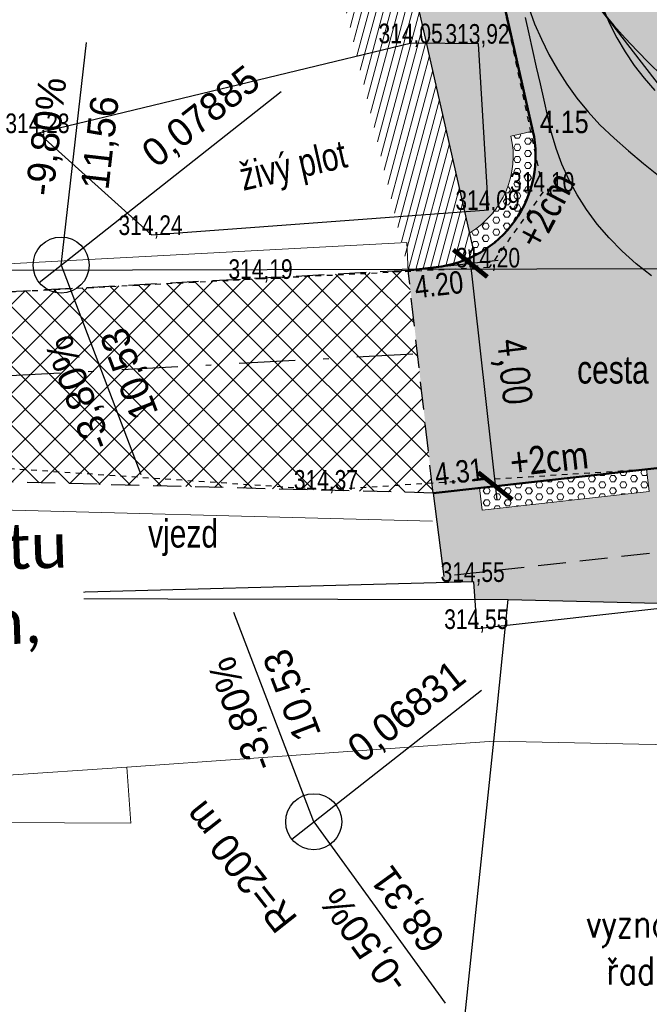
# Model space of a CAD drawing. Extents: x -783215 to -782699, y -1044860 to -1044498.
# Tile 31 of 60: x -783100 to -783089, y -1044692 to -1044674. Entities that reach past the tile are written whole.
import ezdxf
from ezdxf import colors
from ezdxf.entities.mleader import LeaderData, LeaderLine
from ezdxf.enums import TextEntityAlignment as Align
from ezdxf.math import Vec2, Vec3

# ---------------------------------------------------------------- set-up
doc = ezdxf.new("R2010")
doc.units = 0
doc.header["$MEASUREMENT"] = 0
doc.header["$PDSIZE"] = 0.2
for name, pattern in [('HIDDEN', [0.375, 0.25, -0.125]), ('ČERCHOVANÁX2', [2, 1, -0.5, 0, -0.5]), ('ČÁRKOVANÁ', [0.75, 0.5, -0.25])]:
    doc.linetypes.add(name, pattern=pattern)
doc.layers.get('0').update_dxf_attribs({"linetype": 'CONTINUOUS'})
doc.layers.get('Defpoints').update_dxf_attribs({"linetype": 'CONTINUOUS'})
for name, color, linetype in [('51_DRAHY_KOL_SITUACE', 21, 'CONTINUOUS'), ('51_OSY_NAPRAV_SITUACE', 51, 'CONTINUOUS'), ('51_VNEJSI_OBRYS_SITUACE', 4, 'CONTINUOUS'), ('51_VOZIDLO', 7, 'CONTINUOUS'), ('A_kóty', 1, 'CONTINUOUS'), ('A_výšky a sklony', 1, 'CONTINUOUS'), ('C3D_Trasa-Popisy trasy', 1, 'CONTINUOUS'), ('K-HRANA KOMUNIKACE', 1, 'CONTINUOUS'), ('Z_hrany ploch', 7, 'CONTINUOUS'), ('Z_oploceni', 64, 'PLOTDRTL'), ('Z_Popisy', 7, 'CONTINUOUS')]:
    doc.layers.add(name, color=color, linetype=linetype)
for name, color, linetype, lineweight in [('K_OSA', 10, 'ČERCHOVANÁX2', 30), ('K_VOZOVKA', 242, 'CONTINUOUS', 50), ('K_záhon. obr.', 202, 'CONTINUOUS', 30), ('KN_hranice pozemků', 140, 'CONTINUOUS', 30), ('KN_slučky', 253, 'CONTINUOUS', 9), ('popis obrubníků', 1, 'CONTINUOUS', 25), ('POPIS-VELKÉ', 1, 'CONTINUOUS', 50), ('Z_BUDOVY', 7, 'CONTINUOUS', 30), ('Z_VÝŠKY', 7, 'CONTINUOUS', 9), ('Z_VÝŠKY NETISK', 252, 'CONTINUOUS', 9), ('šrafy varovné pásy', 230, 'CONTINUOUS', 5), ('šrafy-živice', 9, 'CONTINUOUS', 13)]:
    doc.layers.add(name, color=color, linetype=linetype, lineweight=lineweight)
doc.layers.add('SRF_CHODNÍKY', color=7, linetype='CONTINUOUS', lineweight=25, true_color=0xf5f089)
doc.layers.add('šrafy zeleň', color=7, linetype='CONTINUOUS', lineweight=13, true_color=0xdaf1b1)
doc.styles.add('calibri', font='calibri.ttf')
doc.styles.add('Legend', font='calibri.ttf')
doc.styles.add('ROMANS', font='romans.shx', dxfattribs={"width": 0.8})
doc.styles.add('Style-cs_Working', font='cs_Working.shx')
doc.styles.add('znacky', font='arial.ttf')
doc.linetypes.add('PLOTDRTL', pattern='A,5,[95,civil.shx,S=1,R=0,X=0,Y=0],5', length=10)
doc.dimstyles.new('situ 250', dxfattribs={"dimscale": 0.25, "dimtxt": 2, "dimasz": 2.2, "dimexe": 2, "dimexo": 2, "dimgap": 0.8, "dimtad": 1, "dimrnd": 0.05, "dimzin": 3, "dimtxsty": 'ROMANS', "dimblk": 'ARCHTICK', "dimcen": 0.09, "dimdle": 1, "dimadec": 1, "dimazin": 3, "dimtfac": 1, "dimtofl": 0, "dimtmove": 0, "dimatfit": 2, "dimldrblk": 'TerminatorOpen_0.5', "dimfxl": 4, "dimfxlon": 1, "dimfrac": 2, "dimtzin": 3, "dimarcsym": 0})

# ---------------------------------------------------------------- blocks, each defined once
blk = doc.blocks.new('AeccTickCircle')
at = {"color": 0, "linetype": 'ByBlock', "lineweight": -2}
blk.add_circle((0, 0), 0.5, dxfattribs=at)
blk = doc.blocks.new('_ArchTick')
at = {"color": 0, "linetype": 'ByBlock', "const_width": 0.15}
blk.add_lwpolyline([(-0.5, -0.5), (0.5, 0.5)], dxfattribs=at)
blk = doc.blocks.new('*D110')
at = {"layer": 'A_kóty', "color": 0, "linetype": 'ByBlock', "lineweight": -2, "ltscale": 2500, "transparency": 16777216}
for p, q in [((-783092.335, -1044678.47), (-783091.835, -1044682.942)), ((-783092.92, -1044678.787), (-783091.81, -1044678.663)), ((-783092.476, -1044682.762), (-783091.366, -1044682.638))]:
    blk.add_line(p, q, dxfattribs=at)
at = {"layer": 'Defpoints', "color": 0, "linetype": 'ByBlock', "ltscale": 2500, "transparency": 16777216}
for p in [(-783093.417, -1044678.843), (-783091.863, -1044682.694), (-783092.973, -1044682.818)]:
    blk.add_point(p, dxfattribs=at)
at = {"layer": 'A_kóty', "color": 0, "linetype": 'ByBlock', "lineweight": -2, "ltscale": 2500, "transparency": 16777216, "xscale": 0.55, "yscale": 0.55, "zscale": 0.55}
for p, rotation in [((-783092.307, -1044678.718), 96.38011766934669), ((-783091.863, -1044682.694), 276.3801176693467)]:
    blk.add_blockref('_ArchTick', p, dxfattribs=dict(at, rotation=rotation))
at = {"layer": 'A_kóty', "color": 0, "linetype": 'ByBlock', "ltscale": 2500, "transparency": 16777216, "insert": (-783091.59, -1044680.651), "char_height": 0.5, "attachment_point": 5, "rotation": 276.3801, "style": 'ROMANS'}
blk.add_mtext('4,00', dxfattribs=at)
blk = doc.blocks.new('TerminatorOpen_0.5')
at = {"color": 0, "linetype": 'ByBlock', "lineweight": -2}
for q in [(-1, 0.25), (-1, 0), (-1, -0.25)]:
    blk.add_line((0, 0), q, dxfattribs=at)

msp = doc.modelspace()

# ---------------------------------------------------------------- hatches: boundary and pattern name
at = {"layer": '51_VOZIDLO', "linetype": 'ByBlock', "true_color": 0x2f8dd0, "transparency": 33554560}
h = msp.add_hatch(color=142, dxfattribs=at)
h.dxf.hatch_style = 2
h.paths.add_polyline_path([(-783082.877, -1044679.323), (-783090.195, -1044669.813), (-783092.177, -1044671.338), (-783084.858, -1044680.848)])
at = {"layer": 'SRF_CHODNÍKY', "ltscale": 0.2}
h = msp.add_hatch(color=256, dxfattribs=at)
h.dxf.hatch_style = 1
h.paths.add_polyline_path([(-783096.067, -1044654.87, 0.243305), (-783097.844, -1044652.762), (-783098.209, -1044652.611), (-783098.918, -1044654.578, -0.237833), (-783097.199, -1044656.661), (-783092.319, -1044678.171, 0.323907), (-783091.582, -1044676.445), (-783091.192, -1044676.357)])
h = msp.add_hatch(color=256, dxfattribs=at)
h.dxf.hatch_style = 1
h.paths.add_polyline_path([(-783075.154, -1044706.568), (-783074.759, -1044706.511), (-783077.623, -1044686.731), (-783078.02, -1044683.996), (-783078.426, -1044681.191), (-783089.163, -1044682.392), (-783089.118, -1044682.789), (-783092.099, -1044683.123), (-783092.144, -1044682.725), (-783092.966, -1044682.817), (-783092.782, -1044684.306), (-783080.167, -1044682.895), (-783080.056, -1044683.889), (-783078.349, -1044694.761), (-783076.725, -1044706.886), (-783077.951, -1044708.453), (-783077.83, -1044709.556), (-783076.376, -1044709.396), (-783076.419, -1044708.998), (-783074.828, -1044708.824)])
h = msp.add_hatch(color=256, dxfattribs=at)
h.dxf.hatch_style = 1
h.paths.add_polyline_path([(-783080.167, -1044682.895), (-783092.782, -1044684.306), (-783092.779, -1044684.419), (-783092.248, -1044684.405), (-783092.224, -1044684.719), (-783091.63, -1044684.72), (-783088.207, -1044684.8), (-783080.056, -1044683.889)])
at = {"layer": 'šrafy varovné pásy', "ltscale": 0.2}
h = msp.add_hatch(dxfattribs=at)
h.set_pattern_fill('HEX', color=256, scale=0.5)
h.set_pattern_definition([(0, (0, 0), (0, 0.108253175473), [0.0625, -0.125]), (120, (0, 0), (-0.09375, -0.0541265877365), [0.0625, -0.125]), (60, (0.0625, 0), (-0.09375, 0.0541265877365), [0.0625, -0.125])])
edge = h.paths.add_edge_path()
edge.add_line((-783092.319, -1044678.171), (-783092.227, -1044678.577))
edge.add_arc((-783093.143, -1044676.799), 2, 297.2596, 372.7821)
edge.add_line((-783091.192, -1044676.357), (-783091.582, -1044676.445))
edge.add_arc((-783093.143, -1044676.799), 1.6, -59.0079, 12.7821, ccw=False)
h = msp.add_hatch(dxfattribs=at)
h.set_pattern_fill('HEX', color=256, scale=0.5)
h.set_pattern_definition([(0, (1.3302, 0.14874), (0, 0.108253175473), [0.0625, -0.125]), (120, (1.3302, 0.14874), (-0.09375, -0.0541265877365), [0.0625, -0.125]), (60, (1.3927, 0.14874), (-0.09375, 0.0541265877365), [0.0625, -0.125])])
h.paths.add_polyline_path([(-783089.163, -1044682.392), (-783092.147, -1044682.725), (-783092.096, -1044683.122), (-783089.118, -1044682.789)])
at = {"layer": 'šrafy zeleň', "linetype": 'ByBlock', "ltscale": 2500}
h = msp.add_hatch(dxfattribs=at)
h.set_pattern_fill('ANSI31', color=256, angle=30)
h.set_pattern_definition([(75, (0, 0), (-0.120740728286, 0.032352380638), [])])
edge = h.paths.add_edge_path()
edge.add_line((-783092.227, -1044678.577), (-783097.199, -1044656.661))
edge.add_arc((-783100.204, -1044657.364), 3.087, 13.1649, 65.2495)
edge.add_line((-783098.912, -1044654.561), (-783099.07, -1044655.548))
edge.add_line((-783099.07, -1044655.548), (-783098.986, -1044655.562))
edge.add_line((-783098.986, -1044655.562), (-783093.417, -1044678.843))
edge.add_line((-783093.417, -1044678.843), (-783092.92, -1044678.787))
edge.add_arc((-783093.143, -1044676.799), 2, 276.3801, 297.2596)
at = {"layer": 'šrafy-živice', "ltscale": 0.2}
h = msp.add_hatch(color=256, dxfattribs=at)
h.dxf.hatch_style = 1
edge = h.paths.add_edge_path()
edge.add_line((-783070.118, -1044674.252), (-783086.415, -1044653.592))
edge.add_line((-783086.415, -1044653.592), (-783087.947, -1044651.65))
edge.add_arc((-783084.721, -1044649.139), 4.088, 143.0091, 217.8897, ccw=False)
edge.add_line((-783087.986, -1044646.68), (-783088.419, -1044646.43))
edge.add_arc((-783084.72, -1044649.142), 4.587, 143.751, 217.8935)
edge.add_line((-783088.34, -1044651.96), (-783086.808, -1044653.901))
edge.add_line((-783086.808, -1044653.901), (-783091.961, -1044657.963))
edge.add_line((-783091.961, -1044657.963), (-783096.428, -1044653.152))
edge.add_arc((-783098.993, -1044655.533), 3.5, 42.8727, 67.4806)
edge.add_line((-783097.652, -1044652.3), (-783098.029, -1044652.144))
edge.add_line((-783098.029, -1044652.144), (-783098.201, -1044652.588))
edge.add_line((-783098.201, -1044652.588), (-783098.209, -1044652.611))
edge.add_line((-783098.209, -1044652.611), (-783097.844, -1044652.762))
edge.add_arc((-783098.993, -1044655.533), 3, 12.7821, 67.4806, ccw=False)
edge.add_line((-783096.067, -1044654.87), (-783091.192, -1044676.357))
edge.add_arc((-783093.143, -1044676.799), 2, -83.6199, 12.7821, ccw=False)
edge.add_line((-783092.92, -1044678.787), (-783093.417, -1044678.843))
edge.add_line((-783093.417, -1044678.843), (-783092.973, -1044682.818))
edge.add_line((-783092.973, -1044682.818), (-783075.843, -1044680.902))
edge.add_arc((-783075.51, -1044683.884), 3, 8.2414, 96.3801, ccw=False)
edge.add_line((-783072.541, -1044683.454), (-783067.717, -1044716.761))
edge.add_arc((-783073.655, -1044717.621), 6, -43.1529, 8.2414, ccw=False)
edge.add_line((-783069.277, -1044721.725), (-783072.712, -1044725.388))
edge.add_arc((-783063.958, -1044733.596), 12, 136.8471, 187.7607)
edge.add_line((-783075.848, -1044735.216), (-783075.652, -1044736.654))
edge.add_line((-783075.652, -1044736.654), (-783070.963, -1044736.015))
edge.add_line((-783070.963, -1044736.015), (-783071.022, -1044735.567))
edge.add_arc((-783065.073, -1044734.785), 6, 136.8471, 187.4869, ccw=False)
edge.add_line((-783069.45, -1044730.682), (-783065.484, -1044726.452))
edge.add_arc((-783061.107, -1044730.556), 6, 82.6908, 136.847, ccw=False)
edge.add_line((-783060.344, -1044724.604), (-783055.547, -1044725.213))
edge.add_line((-783055.547, -1044725.213), (-783054.922, -1044720.286))
edge.add_arc((-783052.411, -1044710.567), 10.038, 189.47, 255.5127, ccw=False)
edge.add_line((-783062.312, -1044712.219), (-783066.638, -1044682.347))
edge.add_arc((-783083.463, -1044684.784), 17, 8.2414, 38.2827)
edge = h.paths.add_edge_path(flags=16)
edge.add_line((-783087.592, -1044671.888), (-783089.061, -1044665.413))
edge.add_arc((-783088.085, -1044665.192), 1, 38.2452, 192.7821, ccw=False)
edge.add_line((-783087.3, -1044664.573), (-783083.19, -1044669.787))
edge.add_arc((-783085.154, -1044671.335), 2.5, -167.2179, 38.2452, ccw=False)
at = {"layer": 'šrafy-živice', "ltscale": 2}
h = msp.add_hatch(dxfattribs=at)
h.set_pattern_fill('ANSI37', color=8, scale=3)
h.set_pattern_definition([(45, (0, 0), (-0.26516504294, 0.26516504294), []), (135, (0, 0), (-0.26516504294, -0.26516504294), [])])
h.paths.add_polyline_path([(-783093.417, -1044678.843), (-783102.094, -1044679.311, 0.073698), (-783110.713, -1044681.067), (-783110.893, -1044681.133), (-783109.955, -1044683.717), (-783106.868, -1044683.04, -0.060574), (-783102.061, -1044682.582), (-783092.973, -1044682.818)])

# ---------------------------------------------------------------- linework, layer by layer
at = {"layer": '51_DRAHY_KOL_SITUACE', "linetype": 'ByBlock'}
for p, q in [((-783091.265, -1044674.159), (-783091.16, -1044674.44)), ((-783089.943, -1044674.234), (-783089.745, -1044674.47)), ((-783091.16, -1044674.44), (-783091.04, -1044674.717)), ((-783089.745, -1044674.47), (-783089.542, -1044674.7)), ((-783091.04, -1044674.717), (-783090.905, -1044674.989)), ((-783089.542, -1044674.7), (-783089.332, -1044674.924)), ((-783089.332, -1044674.924), (-783089.116, -1044675.143)), ((-783090.905, -1044674.989), (-783090.754, -1044675.256)), ((-783089.116, -1044675.143), (-783088.894, -1044675.356)), ((-783090.754, -1044675.256), (-783090.587, -1044675.517)), ((-783090.587, -1044675.517), (-783090.405, -1044675.769)), ((-783090.405, -1044675.769), (-783090.207, -1044676.012)), ((-783090.207, -1044676.012), (-783089.994, -1044676.244)), ((-783089.994, -1044676.244), (-783089.742, -1044676.481)), ((-783089.742, -1044676.481), (-783089.483, -1044676.71)), ((-783089.483, -1044676.71), (-783089.219, -1044676.933)), ((-783089.219, -1044676.933), (-783088.949, -1044677.148))]:
    msp.add_line(p, q, dxfattribs=at)
at = {"layer": '51_OSY_NAPRAV_SITUACE', "linetype": 'ByBlock'}
for p, q in [((-783089.939, -1044674.171), (-783089.822, -1044674.436)), ((-783089.822, -1044674.436), (-783089.69, -1044674.694)), ((-783089.69, -1044674.694), (-783089.544, -1044674.944)), ((-783089.544, -1044674.944), (-783089.382, -1044675.185)), ((-783089.382, -1044675.185), (-783089.206, -1044675.415)), ((-783089.206, -1044675.415), (-783089.015, -1044675.634))]:
    msp.add_line(p, q, dxfattribs=at)
at = {"layer": '51_VNEJSI_OBRYS_SITUACE', "linetype": 'ByBlock'}
for p, q in [((-783091.256, -1044674.623), (-783091.321, -1044674.327)), ((-783091.19, -1044674.919), (-783091.256, -1044674.623)), ((-783091.124, -1044675.215), (-783091.19, -1044674.919)), ((-783091.058, -1044675.511), (-783091.124, -1044675.215)), ((-783090.992, -1044675.807), (-783091.058, -1044675.511)), ((-783090.925, -1044676.102), (-783090.992, -1044675.807)), ((-783090.861, -1044676.386), (-783090.925, -1044676.102)), ((-783090.777, -1044676.668), (-783090.861, -1044676.386)), ((-783090.673, -1044676.947), (-783090.777, -1044676.668)), ((-783090.547, -1044677.223), (-783090.673, -1044676.947)), ((-783090.4, -1044677.494), (-783090.547, -1044677.223)), ((-783090.232, -1044677.759), (-783090.4, -1044677.494)), ((-783090.042, -1044678.016), (-783090.232, -1044677.759)), ((-783089.831, -1044678.265), (-783090.042, -1044678.016)), ((-783089.599, -1044678.503), (-783089.831, -1044678.265)), ((-783089.345, -1044678.729), (-783089.599, -1044678.503)), ((-783089.071, -1044678.94), (-783089.345, -1044678.729))]:
    msp.add_line(p, q, dxfattribs=at)
at = {"layer": '51_VOZIDLO', "color": 7, "linetype": 'ByBlock', "true_color": 0x000000}
msp.add_line((-783092.177, -1044671.338), (-783084.858, -1044680.848), dxfattribs=at)
at = {"layer": 'C3D_Trasa-Popisy trasy', "color": 1, "linetype": 'Continuous', "lineweight": -3}
for p, q in [((-783099.612, -1044678.748), (-783099.158, -1044674.774)), ((-783100.005, -1044679.058), (-783095.687, -1044675.651)), ((-783099.612, -1044678.748), (-783098.188, -1044682.486)), ((-783095.103, -1044688.686), (-783096.528, -1044684.948)), ((-783095.496, -1044688.996), (-783092.108, -1044686.337)), ((-783095.103, -1044688.686), (-783092.755, -1044691.924))]:
    msp.add_line(p, q, dxfattribs=at)
at = {"layer": 'K-HRANA KOMUNIKACE', "lineweight": 20}
for points in [[(-783093.444, -1044678.343), (-783102.121, -1044678.811, 0.073698), (-783110.884, -1044680.597), (-783111.064, -1044680.663)], [(-783092.986, -1044683.318), (-783102.074, -1044683.081, 0.060574), (-783106.761, -1044683.528), (-783109.848, -1044684.206)]]:
    msp.add_lwpolyline(points, format="xyb", dxfattribs=at)
msp.add_lwpolyline([(-783093.444, -1044678.343), (-783093.415, -1044678.864)], dxfattribs=at)
at = {"layer": 'K-HRANA KOMUNIKACE', "linetype": 'ČÁRKOVANÁ', "lineweight": 30}
for points in [[(-783093.417, -1044678.843), (-783102.094, -1044679.311, 0.073698), (-783110.713, -1044681.067), (-783110.893, -1044681.133)], [(-783092.973, -1044682.818), (-783102.061, -1044682.582, 0.060574), (-783106.868, -1044683.04), (-783109.955, -1044683.717)]]:
    msp.add_lwpolyline(points, format="xyb", dxfattribs=at)
for points in [[(-783092.973, -1044682.818), (-783093.417, -1044678.843)], [(-783080.056, -1044683.889), (-783080.167, -1044682.895), (-783092.782, -1044684.306)]]:
    msp.add_lwpolyline(points, dxfattribs=at)
at = {"layer": 'K_OSA', "flags": 128}
msp.add_lwpolyline([(-783093.337, -1044680.34), (-783102.014, -1044680.809, 0.073698), (-783110.201, -1044682.477), (-783110.382, -1044682.543)], format="xyb", dxfattribs=at)
at = {"layer": 'K_VOZOVKA', "transparency": 33554687}
for points in [[(-783098.22, -1044652.606), (-783097.844, -1044652.762, -0.243305), (-783096.067, -1044654.87), (-783091.192, -1044676.357, -0.447332), (-783092.92, -1044678.787), (-783093.417, -1044678.843)], [(-783075.652, -1044736.654), (-783075.848, -1044735.216, -0.225881), (-783072.712, -1044725.388), (-783069.277, -1044721.725, 0.228086), (-783067.717, -1044716.761), (-783072.541, -1044683.454, 0.404731), (-783075.843, -1044680.902), (-783092.973, -1044682.818)]]:
    msp.add_lwpolyline(points, format="xyb", dxfattribs=at)
at = {"layer": 'K_záhon. obr.'}
msp.add_lwpolyline([(-783092.227, -1044678.577), (-783097.199, -1044656.661, 0.237833), (-783098.918, -1044654.578)], format="xyb", dxfattribs=at)
msp.add_lwpolyline([(-783092.973, -1044682.818), (-783092.782, -1044684.306)], dxfattribs=at)
at = {"layer": 'KN_hranice pozemků', "linetype": 'Continuous'}
for p, q in [((-783086.27, -1044678.81), (-783109.33, -1044678.87)), ((-783102.06, -1044684.7), (-783091.63, -1044684.72)), ((-783091.89, -1044687.25), (-783091.63, -1044684.72)), ((-783091.63, -1044684.72), (-783083.54, -1044684.91)), ((-783094.1, -1044708.4), (-783091.89, -1044687.25))]:
    msp.add_line(p, q, dxfattribs=at).dxf.unprotected_set("ltscale", 0)
at = {"layer": 'KN_slučky'}
for p, q in [((-783098.44, -1044687.71), (-783091.89, -1044687.25)), ((-783091.89, -1044687.25), (-783083.21, -1044687.43)), ((-783098.44, -1044687.71), (-783101.63, -1044687.93)), ((-783098.37, -1044688.71), (-783098.44, -1044687.71)), ((-783101.83, -1044688.69), (-783098.37, -1044688.71))]:
    msp.add_line(p, q, dxfattribs=at)
at = {"layer": 'Z_BUDOVY'}
for p, q in [((-783080.056, -1044683.889), (-783092.183, -1044685.245)), ((-783092.248, -1044684.405), (-783102.113, -1044684.665)), ((-783092.183, -1044685.245), (-783092.248, -1044684.405))]:
    msp.add_line(p, q, dxfattribs=at).dxf.unprotected_set("ltscale", 0)
at = {"layer": 'Z_hrany ploch', "linetype": 'HIDDEN'}
for p, q in [((-783091.873, -1044673.356), (-783091.007, -1044677.439)), ((-783091.007, -1044677.439), (-783091.974, -1044678.792)), ((-783091.974, -1044678.792), (-783096.034, -1044678.996)), ((-783096.034, -1044678.996), (-783104.712, -1044679.452)), ((-783100.945, -1044682.351), (-783094.867, -1044682.758)), ((-783094.867, -1044682.758), (-783087.766, -1044682.302))]:
    msp.add_line(p, q, dxfattribs=at).dxf.unprotected_set("ltscale", 0)
at = {"layer": 'Z_oploceni', "linetype": 'PLOTDRTL', "ltscale": 0.2}
for p, q in [((-783093.355, -1044674.789), (-783100.016, -1044676.393)), ((-783092.161, -1044674.797), (-783093.355, -1044674.789)), ((-783091.983, -1044677.764), (-783092.161, -1044674.797)), ((-783100.016, -1044676.393), (-783097.997, -1044678.212)), ((-783097.997, -1044678.212), (-783091.983, -1044677.764))]:
    msp.add_line(p, q, dxfattribs=at)
at = {"layer": 'šrafy varovné pásy'}
for points in [[(-783091.582, -1044676.445), (-783091.192, -1044676.357)], [(-783089.163, -1044682.392), (-783089.118, -1044682.789)], [(-783092.144, -1044682.725), (-783092.099, -1044683.123)], [(-783089.118, -1044682.789), (-783092.099, -1044683.123)]]:
    msp.add_lwpolyline(points, dxfattribs=at)
msp.add_lwpolyline([(-783091.582, -1044676.445), (-783091.582, -1044676.445, -0.323907), (-783092.319, -1044678.171, -0.323907)], format="xyb", dxfattribs=at)

# ---------------------------------------------------------------- block references
at = {"layer": 'C3D_Trasa-Popisy trasy', "color": 1, "linetype": 'Continuous', "lineweight": -3, "rotation": 218.2664572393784}
for p in [(-783099.612, -1044678.748), (-783095.103, -1044688.686)]:
    msp.add_blockref('AeccTickCircle', p, dxfattribs=at)

# ---------------------------------------------------------------- texts
at = {"layer": 'A_výšky a sklony', "color": 5, "style": 'znacky', "width": 0.8}
msp.add_text('4.15', height=0.4, dxfattribs=at).set_placement((-783091.066, -1044676.394))
for s, p in [('4.20', (-783093.278, -1044679.343)), ('4.31', (-783092.917, -1044682.686))]:
    msp.add_text(s, height=0.4, rotation=6.5745, dxfattribs=at).set_placement(p)
at = {"layer": 'C3D_Trasa-Popisy trasy', "color": 1, "linetype": 'Continuous', "lineweight": -3, "char_height": 0.5, "style": 'Style-cs_Working'}
for s, insert, attachment_point, rotation in [('0,07885{\\L  }', (-783096.144, -1044675.375), 6, 38.2665), ('-9,80%', (-783099.543, -1044676.491), 8, 83.4844), ('11,56', (-783099.171, -1044676.534), 2, 83.4844), ('10,53', (-783098.636, -1044680.784), 2, 110.8631), ('-3,80%', (-783098.986, -1044680.917), 8, 110.8631), ('10,53', (-783095.729, -1044686.517), 2, 110.8631), ('-3,80%', (-783096.08, -1044686.65), 8, 110.8631), ('0,06831{\\L  }', (-783092.474, -1044686.001), 6, 38.2665), ('R=200 m', (-783096.41, -1044689.491), 5, 128.2665), ('68,31', (-783093.63, -1044690.397), 2, 125.956), ('-0,50%', (-783093.934, -1044690.617), 8, 125.956)]:
    msp.add_mtext(s, dxfattribs=dict(at, insert=insert, attachment_point=attachment_point, rotation=rotation))
at = {"layer": 'popis obrubníků', "style": 'Legend', "width": 0.8}
for rotation, p in [(62.1309, (-783091.062, -1044678.488)), (6.358, (-783091.555, -1044682.525))]:
    msp.add_text('+2cm', height=0.5, rotation=rotation, dxfattribs=at).set_placement(p)
at = {"layer": 'Z_Popisy', "color": 7, "linetype": 'Continuous', "style": 'Style-cs_Working', "width": 0.8}
msp.add_text('živý plot', height=0.5, rotation=12.8168, dxfattribs=at).set_placement((-783095.473, -1044676.966), align=Align.MIDDLE_CENTER)
for s, p in [('cesta', (-783089.762, -1044680.614)), ('vjezd', (-783097.435, -1044683.542))]:
    msp.add_text(s, height=0.5, dxfattribs=at).set_placement(p, align=Align.MIDDLE_CENTER)
at = {"layer": 'Z_VÝŠKY', "linetype": 'Continuous', "style": 'Style-cs_Working', "width": 0.8}
for s, p in [('314,05', (-783093.946, -1044674.789)), ('314,24', (-783098.588, -1044678.212)), ('314,20', (-783092.565, -1044678.792)), ('314,19', (-783096.625, -1044678.996)), ('314,37', (-783095.458, -1044682.758)), ('314,55', (-783092.839, -1044684.405))]:
    msp.add_text(s, height=0.35, dxfattribs=at).set_placement(p)
at = {"layer": 'Z_VÝŠKY NETISK', "linetype": 'Continuous', "style": 'Style-cs_Working', "width": 0.8}
for s, p in [('313,92', (-783092.752, -1044674.797)), ('314,23', (-783100.607, -1044676.393)), ('314,10', (-783091.598, -1044677.439)), ('314,09', (-783092.574, -1044677.764)), ('314,55', (-783092.774, -1044685.245))]:
    msp.add_text(s, height=0.35, dxfattribs=at).set_placement(p)

# ---------------------------------------------------------------- dimensions: what is measured, and where the dimension line sits
at = {"layer": 'A_kóty', "linetype": 'ByBlock', "ltscale": 2500}
dim = msp.add_aligned_dim(p1=(-783093.417, -1044678.843), p2=(-783092.973, -1044682.818), distance=1.117, dimstyle='situ 250', dxfattribs=at)
dim.commit()
dim.dimension.update_dxf_attribs({"geometry": '*D110', "text_midpoint": (-783091.59, -1044680.651)})

# ---------------------------------------------------------------- leaders
at = {"layer": 'A_kóty', "ltscale": 0.2}
ml = msp.add_multileader_mtext('Standard', dxfattribs=at)
ml.set_content('vyznačení parkovacích stání\\Přada kostek červené barvy', color=256, style='ROMANS')
ml.set_leader_properties()
ml.build(insert=Vec2(0, 0))
ml.multileader.update_dxf_attribs({"dogleg_length": 0.36, "arrow_head_size": 0.3})
ctx = ml.context
ctx.base_point, ctx.char_height, ctx.arrow_head_size, ctx.landing_gap_size, ctx.plane_origin = Vec3(-783091.499, -1044690.588), 0.5, 0.3, 0.09, Vec3(-783094.149, -1044689)
ctx.text_align_type = 2
notes = []
notes.append((ctx, [(1, (1, 1, 0), (-783082.216, -1044690.588), (-1, 0), 0.36, [(0, [(-783074.227, -1044693.857)], 0, [])])]))
ctx.mtext.insert, ctx.mtext.alignment, ctx.mtext.flow_direction = Vec3(-783082.666, -1044690.255), 3, 5
for ctx, leaders in notes:
    for number, flags, end, landing, length, lines in leaders:
        leader = LeaderData()
        leader.index, (leader.has_last_leader_line, leader.has_dogleg_vector, leader.attachment_direction) = number, flags
        leader.last_leader_point, leader.dogleg_vector, leader.dogleg_length = Vec3(end), Vec3(landing), length
        for number, points, colour, breaks in lines:
            line = LeaderLine()
            line.index, line.vertices, line.color, line.breaks = number, Vec3.list(points), colors.encode_raw_color(colour), breaks
            leader.lines.append(line)
        ctx.leaders.append(leader)

# ---------------------------------------------------------------- next in the draw order: texts
at = {"layer": 'POPIS-VELKÉ', "linetype": 'ByBlock', "insert": (-783105.937, -1044683.556), "char_height": 0.8, "attachment_point": 1, "rotation": 1.868, "style": 'calibri', "bg_fill": 3, "box_fill_scale": 1, "bg_fill_color": 256, "bg_fill_transparency": 0}
msp.add_mtext_dynamic_manual_height_columns('oprava krytu š. 3,0-4,0m, dl. 17m', width=6.6842, gutter_width=1, heights=[0], dxfattribs=at)

doc.saveas('drawing.dxf')
